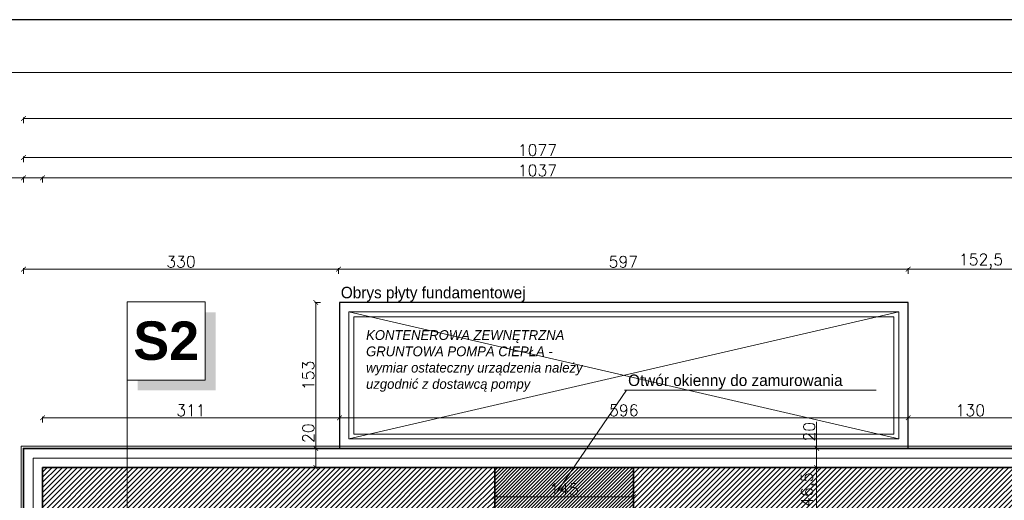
# Model space of a CAD drawing. Header units: millimetres. Extents: x -587 to 358276, y -26688 to 221215.
# Tile 158 of 256: x 8863 to 9895, y 11340 to 11844. Entities that reach past the tile are written whole.
import ezdxf
from ezdxf.lldxf.tags import DXFTag

# ---------------------------------------------------------------- set-up
doc = ezdxf.new("R2010")
doc.units = ezdxf.units.MM
doc.header["$MEASUREMENT"] = 0
doc.layers.add('a3', color=3, linetype='Continuous', lineweight=30, plot=False)
for name, color, linetype, lineweight in [('A_istniejące ściany', 7, 'Continuous', 35), ('A_izolacja', 5, 'Continuous', 9), ('A_projektowane sciany', 5, 'Continuous', 35), ('l.widokowa', 140, 'Continuous', 15), ('l.wypełnien', 253, 'Continuous', 5), ('linia opisowa', 175, 'Continuous', 9), ('Nowe_820-G Rysunki Obrazki_Nr_pióra__23', 7, 'Continuous', 15), ('wymiarowanie', 176, 'Continuous', 9)]:
    doc.layers.add(name, color=color, linetype=linetype, lineweight=lineweight)
doc.layers.add('tabelki opis', color=7, linetype='Continuous')
doc.styles.add('ROMANS', font='romans')
doc.styles.add('styl2', font='simplex.shx')
doc.linetypes.add('BATTING', pattern='A,0.00254,-2.54,[134,ltypeshp.shx,S=2.54,R=0,X=-2.54,Y=0],-5.08,[134,ltypeshp.shx,S=2.54,R=180,X=2.54,Y=0],-2.54', length=10.16254)
tags = doc.linetypes.add('ICAD_ISO03W100', pattern=[30, 12, -18]).pattern_tags.tags
tags[6:7] = [DXFTag(74, 4), DXFTag(75, 0), DXFTag(340, '0'), DXFTag(46, 1.0), DXFTag(50, 0.0), DXFTag(44, 0.0), DXFTag(45, 0.0)]
tags[4:5] = [DXFTag(74, 4), DXFTag(75, 0), DXFTag(340, '0'), DXFTag(46, 1.0), DXFTag(50, 0.0), DXFTag(44, 0.0), DXFTag(45, 0.0)]
doc.dimstyles.new('Skala 1-50', dxfattribs={"dimtxt": 12, "dimasz": 5, "dimexe": 1, "dimexo": 1, "dimgap": 1.5, "dimtad": 1, "dimdec": 1, "dimrnd": 0.5, "dimtxsty": 'styl2', "dimblk": 'ARCHTICK', "dimcen": 5, "dimadec": 0, "dimazin": 0, "dimtfac": 1, "dimtdec": 1, "dimtmove": 1, "dimatfit": 3, "dimldrblk": 'ARCHTICK', "dimfxl": 5, "dimfxlon": 1, "dimlwd": -1, "dimlwe": -1, "dimarcsym": 0})

# ---------------------------------------------------------------- blocks, each defined once
blk = doc.blocks.new('_ArchTick')
at = {"color": 0, "linetype": 'ByBlock', "const_width": 0.15}
blk.add_lwpolyline([(-0.5, -0.5), (0.5, 0.5)], dxfattribs=at)
blk = doc.blocks.new('*D3603')
at = {"layer": 'Defpoints', "color": 0}
for p in [(8618.8, 11374.8), (8887.2, 11374.8), (8867.2, 11260.4)]:
    blk.add_point(p, dxfattribs=at)
at = {"layer": 'wymiarowanie', "color": 0}
for p, q in [((8623.8, 11374.8), (8617.8, 11374.8)), ((8618.8, 11260.4), (8618.8, 11374.8)), ((8623.8, 11260.4), (8617.8, 11260.4))]:
    blk.add_line(p, q, dxfattribs=at)
at = {"layer": 'wymiarowanie', "color": 0, "xscale": 5, "yscale": 5, "zscale": 5}
for p, rotation in [((8618.8, 11374.8), 90), ((8618.8, 11260.4), 270)]:
    blk.add_blockref('_ArchTick', p, dxfattribs=dict(at, rotation=rotation))
at = {"layer": 'wymiarowanie', "color": 0, "insert": (8610.5, 11327.6), "char_height": 12, "attachment_point": 5, "rotation": 90, "style": 'styl2'}
blk.add_mtext('114,5', dxfattribs=at)
blk = doc.blocks.new('*D3604')
at = {"layer": 'Defpoints', "color": 0}
for p in [(8618.8, 11394.8), (8890.6, 11394.8), (8887.2, 11374.8)]:
    blk.add_point(p, dxfattribs=at)
at = {"layer": 'wymiarowanie', "color": 0}
for p, q in [((8618.8, 11394.8), (8618.8, 11428.3)), ((8623.8, 11394.8), (8617.8, 11394.8)), ((8618.8, 11374.8), (8618.8, 11394.8)), ((8623.8, 11374.8), (8617.8, 11374.8))]:
    blk.add_line(p, q, dxfattribs=at)
at = {"layer": 'wymiarowanie', "color": 0, "xscale": 5, "yscale": 5, "zscale": 5}
for p, rotation in [((8618.8, 11394.8), 90), ((8618.8, 11374.8), 270)]:
    blk.add_blockref('_ArchTick', p, dxfattribs=dict(at, rotation=rotation))
at = {"layer": 'wymiarowanie', "color": 0, "insert": (8611, 11418), "char_height": 12, "attachment_point": 5, "rotation": 90, "style": 'styl2'}
blk.add_mtext('20', dxfattribs=at)
blk = doc.blocks.new('*D3611')
at = {"layer": 'Defpoints', "color": 0}
for p in [(8887.2, 11678.3), (8867.2, 11374.8), (8887.2, 11374.8)]:
    blk.add_point(p, dxfattribs=at)
at = {"layer": 'wymiarowanie', "color": 0}
for p, q in [((8867.2, 11678.3), (8831.4, 11678.3)), ((8867.2, 11673.3), (8867.2, 11679.3)), ((8867.2, 11678.3), (8887.2, 11678.3)), ((8887.2, 11673.3), (8887.2, 11679.3))]:
    blk.add_line(p, q, dxfattribs=at)
at = {"layer": 'wymiarowanie', "color": 0, "xscale": 5, "yscale": 5, "zscale": 5, "rotation": 180}
blk.add_blockref('_ArchTick', (8867.2, 11678.3), dxfattribs=at)
at = {"layer": 'wymiarowanie', "color": 0, "xscale": 5, "yscale": 5, "zscale": 5}
blk.add_blockref('_ArchTick', (8887.2, 11678.3), dxfattribs=at)
at = {"layer": 'wymiarowanie', "color": 0, "insert": (8841.7, 11686.1), "char_height": 12, "attachment_point": 5, "style": 'styl2'}
blk.add_mtext('20', dxfattribs=at)
blk = doc.blocks.new('*D3612')
at = {"layer": 'Defpoints', "color": 0}
for p in [(9924.2, 11678.3), (8887.2, 11374.8), (9924.2, 11374.8)]:
    blk.add_point(p, dxfattribs=at)
at = {"layer": 'wymiarowanie', "color": 0}
for p, q in [((8887.2, 11673.3), (8887.2, 11679.3)), ((8887.2, 11678.3), (9924.2, 11678.3)), ((9924.2, 11673.3), (9924.2, 11679.3))]:
    blk.add_line(p, q, dxfattribs=at)
at = {"layer": 'wymiarowanie', "color": 0, "xscale": 5, "yscale": 5, "zscale": 5, "rotation": 180}
blk.add_blockref('_ArchTick', (8887.2, 11678.3), dxfattribs=at)
at = {"layer": 'wymiarowanie', "color": 0, "xscale": 5, "yscale": 5, "zscale": 5}
blk.add_blockref('_ArchTick', (9924.2, 11678.3), dxfattribs=at)
at = {"layer": 'wymiarowanie', "color": 0, "insert": (9405.7, 11686.1), "char_height": 12, "attachment_point": 5, "style": 'styl2'}
blk.add_mtext('1037', dxfattribs=at)
blk = doc.blocks.new('*D3622')
at = {"layer": 'Defpoints', "color": 0}
for p in [(9944.2, 11699.6), (8867.2, 11673.3), (9944.2, 11673.3)]:
    blk.add_point(p, dxfattribs=at)
at = {"layer": 'wymiarowanie', "color": 0}
for p, q in [((8867.2, 11694.6), (8867.2, 11700.6)), ((8867.2, 11699.6), (9944.2, 11699.6)), ((9944.2, 11694.6), (9944.2, 11700.6))]:
    blk.add_line(p, q, dxfattribs=at)
at = {"layer": 'wymiarowanie', "color": 0, "xscale": 5, "yscale": 5, "zscale": 5, "rotation": 180}
blk.add_blockref('_ArchTick', (8867.2, 11699.6), dxfattribs=at)
at = {"layer": 'wymiarowanie', "color": 0, "xscale": 5, "yscale": 5, "zscale": 5}
blk.add_blockref('_ArchTick', (9944.2, 11699.6), dxfattribs=at)
at = {"layer": 'wymiarowanie', "color": 0, "insert": (9405.7, 11707.4), "char_height": 12, "attachment_point": 5, "style": 'styl2'}
blk.add_mtext('1077', dxfattribs=at)
blk = doc.blocks.new('*D3630')
at = {"layer": 'Defpoints', "color": 0}
for p in [(11902.3, 11740.5), (8867.2, 11678.3), (11902.3, 11678.3)]:
    blk.add_point(p, dxfattribs=at)
at = {"layer": 'wymiarowanie', "color": 0}
for p, q in [((8867.2, 11735.5), (8867.2, 11741.5)), ((8867.2, 11740.5), (11902.3, 11740.5)), ((11902.3, 11735.5), (11902.3, 11741.5))]:
    blk.add_line(p, q, dxfattribs=at)
at = {"layer": 'wymiarowanie', "color": 0, "xscale": 5, "yscale": 5, "zscale": 5, "rotation": 180}
blk.add_blockref('_ArchTick', (8867.2, 11740.5), dxfattribs=at)
at = {"layer": 'wymiarowanie', "color": 0, "xscale": 5, "yscale": 5, "zscale": 5}
blk.add_blockref('_ArchTick', (11902.3, 11740.5), dxfattribs=at)
at = {"layer": 'wymiarowanie', "color": 0, "insert": (10384.8, 11748.3), "char_height": 12, "attachment_point": 5, "style": 'styl2'}
blk.add_mtext('3035', dxfattribs=at)
blk = doc.blocks.new('*D3769')
at = {"layer": 'Defpoints', "color": 0}
for p in [(9698.2, 11374.8), (9736.5, 11374.8), (9736.5, 11328.4)]:
    blk.add_point(p, dxfattribs=at)
at = {"layer": 'wymiarowanie', "color": 0}
for p, q in [((9703.2, 11374.8), (9697.2, 11374.8)), ((9698.2, 11328.4), (9698.2, 11374.8)), ((9703.2, 11328.4), (9697.2, 11328.4))]:
    blk.add_line(p, q, dxfattribs=at)
at = {"layer": 'wymiarowanie', "color": 0, "xscale": 5, "yscale": 5, "zscale": 5}
for p, rotation in [((9698.2, 11374.8), 90), ((9698.2, 11328.4), 270)]:
    blk.add_blockref('_ArchTick', p, dxfattribs=dict(at, rotation=rotation))
at = {"layer": 'wymiarowanie', "color": 0, "insert": (9689.9, 11351.6), "char_height": 12, "attachment_point": 5, "rotation": 90, "style": 'styl2'}
blk.add_mtext('46,5', dxfattribs=at)
blk = doc.blocks.new('*D3770')
at = {"layer": 'Defpoints', "color": 0}
for p in [(9698.2, 11394.8), (9727.1, 11394.8), (9736.5, 11374.8)]:
    blk.add_point(p, dxfattribs=at)
at = {"layer": 'wymiarowanie', "color": 0}
for p, q in [((9698.2, 11394.8), (9698.2, 11422.5)), ((9703.2, 11394.8), (9697.2, 11394.8)), ((9698.2, 11374.8), (9698.2, 11394.8)), ((9703.2, 11374.8), (9697.2, 11374.8))]:
    blk.add_line(p, q, dxfattribs=at)
at = {"layer": 'wymiarowanie', "color": 0, "xscale": 5, "yscale": 5, "zscale": 5}
for p, rotation in [((9698.2, 11394.8), 90), ((9698.2, 11374.8), 270)]:
    blk.add_blockref('_ArchTick', p, dxfattribs=dict(at, rotation=rotation))
at = {"layer": 'wymiarowanie', "color": 0, "insert": (9690.4, 11412.3), "char_height": 12, "attachment_point": 5, "rotation": 90, "style": 'styl2'}
blk.add_mtext('20', dxfattribs=at)
blk = doc.blocks.new('*D3838')
at = {"layer": 'Defpoints', "color": 0}
for p in [(9197.2, 11582.6), (8867.2, 11394.8), (9197.2, 11394.8)]:
    blk.add_point(p, dxfattribs=at)
at = {"layer": 'wymiarowanie', "color": 0}
for p, q in [((8867.2, 11577.6), (8867.2, 11583.6)), ((8867.2, 11582.6), (9197.2, 11582.6)), ((9197.2, 11577.6), (9197.2, 11583.6))]:
    blk.add_line(p, q, dxfattribs=at)
at = {"layer": 'wymiarowanie', "color": 0, "xscale": 5, "yscale": 5, "zscale": 5, "rotation": 180}
blk.add_blockref('_ArchTick', (8867.2, 11582.6), dxfattribs=at)
at = {"layer": 'wymiarowanie', "color": 0, "xscale": 5, "yscale": 5, "zscale": 5}
blk.add_blockref('_ArchTick', (9197.2, 11582.6), dxfattribs=at)
at = {"layer": 'wymiarowanie', "color": 0, "insert": (9032.2, 11590.4), "char_height": 12, "attachment_point": 5, "style": 'styl2'}
blk.add_mtext('330', dxfattribs=at)
blk = doc.blocks.new('*D3839')
at = {"layer": 'Defpoints', "color": 0}
for p in [(9794.2, 11582.6), (9794.2, 11547.8), (9197.2, 11394.8)]:
    blk.add_point(p, dxfattribs=at)
at = {"layer": 'wymiarowanie', "color": 0}
for p, q in [((9197.2, 11577.6), (9197.2, 11583.6)), ((9197.2, 11582.6), (9794.2, 11582.6)), ((9794.2, 11577.6), (9794.2, 11583.6))]:
    blk.add_line(p, q, dxfattribs=at)
at = {"layer": 'wymiarowanie', "color": 0, "xscale": 5, "yscale": 5, "zscale": 5, "rotation": 180}
blk.add_blockref('_ArchTick', (9197.2, 11582.6), dxfattribs=at)
at = {"layer": 'wymiarowanie', "color": 0, "xscale": 5, "yscale": 5, "zscale": 5}
blk.add_blockref('_ArchTick', (9794.2, 11582.6), dxfattribs=at)
at = {"layer": 'wymiarowanie', "color": 0, "insert": (9495.7, 11590.4), "char_height": 12, "attachment_point": 5, "style": 'styl2'}
blk.add_mtext('597', dxfattribs=at)
blk = doc.blocks.new('*D3840')
at = {"layer": 'Defpoints', "color": 0}
for p in [(9946.7, 11582.6), (9794.2, 11547.8), (9946.7, 11540.6)]:
    blk.add_point(p, dxfattribs=at)
at = {"layer": 'wymiarowanie', "color": 0}
for p, q in [((9794.2, 11577.6), (9794.2, 11583.6)), ((9794.2, 11582.6), (9946.7, 11582.6)), ((9946.7, 11577.6), (9946.7, 11583.6))]:
    blk.add_line(p, q, dxfattribs=at)
at = {"layer": 'wymiarowanie', "color": 0, "xscale": 5, "yscale": 5, "zscale": 5, "rotation": 180}
blk.add_blockref('_ArchTick', (9794.2, 11582.6), dxfattribs=at)
at = {"layer": 'wymiarowanie', "color": 0, "xscale": 5, "yscale": 5, "zscale": 5}
blk.add_blockref('_ArchTick', (9946.7, 11582.6), dxfattribs=at)
at = {"layer": 'wymiarowanie', "color": 0, "insert": (9870.4, 11590.9), "char_height": 12, "attachment_point": 5, "style": 'styl2'}
blk.add_mtext('152,5', dxfattribs=at)
blk = doc.blocks.new('*D3852')
at = {"layer": 'Defpoints', "color": 0}
for p in [(9506.2, 11344.1), (9360.9, 11329.6), (9506.2, 11329.6)]:
    blk.add_point(p, dxfattribs=at)
at = {"layer": 'wymiarowanie', "color": 0}
for p, q in [((9360.9, 11339.1), (9360.9, 11345.1)), ((9360.9, 11344.1), (9506.2, 11344.1)), ((9506.2, 11339.1), (9506.2, 11345.1))]:
    blk.add_line(p, q, dxfattribs=at)
at = {"layer": 'wymiarowanie', "color": 0, "xscale": 5, "yscale": 5, "zscale": 5, "rotation": 180}
blk.add_blockref('_ArchTick', (9360.9, 11344.1), dxfattribs=at)
at = {"layer": 'wymiarowanie', "color": 0, "xscale": 5, "yscale": 5, "zscale": 5}
blk.add_blockref('_ArchTick', (9506.2, 11344.1), dxfattribs=at)
at = {"layer": 'wymiarowanie', "color": 0, "insert": (9433.6, 11351.9), "char_height": 12, "attachment_point": 5, "style": 'styl2'}
blk.add_mtext('145', dxfattribs=at)
blk = doc.blocks.new('*D4297')
at = {"layer": 'Defpoints', "color": 0}
for p in [(9198.2, 11547.8), (9173.4, 11394.8), (9198.2, 11394.8)]:
    blk.add_point(p, dxfattribs=at)
at = {"layer": 'wymiarowanie', "color": 0}
for p, q in [((9178.4, 11547.8), (9172.4, 11547.8)), ((9173.4, 11547.8), (9173.4, 11394.8)), ((9178.4, 11394.8), (9172.4, 11394.8))]:
    blk.add_line(p, q, dxfattribs=at)
at = {"layer": 'wymiarowanie', "color": 0, "xscale": 5, "yscale": 5, "zscale": 5}
for p, rotation in [((9173.4, 11547.8), 90), ((9173.4, 11394.8), 270)]:
    blk.add_blockref('_ArchTick', p, dxfattribs=dict(at, rotation=rotation))
at = {"layer": 'wymiarowanie', "color": 0, "insert": (9165.6, 11471.3), "char_height": 12, "attachment_point": 5, "rotation": 90, "style": 'styl2'}
blk.add_mtext('153', dxfattribs=at)
blk = doc.blocks.new('*D4298')
at = {"layer": 'Defpoints', "color": 0}
for p in [(9198.2, 11426.9), (9198.2, 11410.9), (8887.2, 11390.9)]:
    blk.add_point(p, dxfattribs=at)
at = {"layer": 'wymiarowanie', "color": 0}
for p, q in [((8887.2, 11421.9), (8887.2, 11427.9)), ((8887.2, 11426.9), (9198.2, 11426.9)), ((9198.2, 11421.9), (9198.2, 11427.9))]:
    blk.add_line(p, q, dxfattribs=at)
at = {"layer": 'wymiarowanie', "color": 0, "xscale": 5, "yscale": 5, "zscale": 5, "rotation": 180}
blk.add_blockref('_ArchTick', (8887.2, 11426.9), dxfattribs=at)
at = {"layer": 'wymiarowanie', "color": 0, "xscale": 5, "yscale": 5, "zscale": 5}
blk.add_blockref('_ArchTick', (9198.2, 11426.9), dxfattribs=at)
at = {"layer": 'wymiarowanie', "color": 0, "insert": (9042.7, 11434.7), "char_height": 12, "attachment_point": 5, "style": 'styl2'}
blk.add_mtext('311', dxfattribs=at)
blk = doc.blocks.new('*D4299')
at = {"layer": 'Defpoints', "color": 0}
for p in [(9794.2, 11426.9), (9198.2, 11410.9), (9794.2, 11410.9)]:
    blk.add_point(p, dxfattribs=at)
at = {"layer": 'wymiarowanie', "color": 0}
for p, q in [((9198.2, 11421.9), (9198.2, 11427.9)), ((9198.2, 11426.9), (9794.2, 11426.9)), ((9794.2, 11421.9), (9794.2, 11427.9))]:
    blk.add_line(p, q, dxfattribs=at)
at = {"layer": 'wymiarowanie', "color": 0, "xscale": 5, "yscale": 5, "zscale": 5, "rotation": 180}
blk.add_blockref('_ArchTick', (9198.2, 11426.9), dxfattribs=at)
at = {"layer": 'wymiarowanie', "color": 0, "xscale": 5, "yscale": 5, "zscale": 5}
blk.add_blockref('_ArchTick', (9794.2, 11426.9), dxfattribs=at)
at = {"layer": 'wymiarowanie', "color": 0, "insert": (9496.2, 11434.7), "char_height": 12, "attachment_point": 5, "style": 'styl2'}
blk.add_mtext('596', dxfattribs=at)
blk = doc.blocks.new('*D4300')
at = {"layer": 'Defpoints', "color": 0}
for p in [(9924.2, 11426.9), (9794.2, 11410.9), (9924.2, 11390.9)]:
    blk.add_point(p, dxfattribs=at)
at = {"layer": 'wymiarowanie', "color": 0}
for p, q in [((9794.2, 11421.9), (9794.2, 11427.9)), ((9794.2, 11426.9), (9924.2, 11426.9)), ((9924.2, 11421.9), (9924.2, 11427.9))]:
    blk.add_line(p, q, dxfattribs=at)
at = {"layer": 'wymiarowanie', "color": 0, "xscale": 5, "yscale": 5, "zscale": 5, "rotation": 180}
blk.add_blockref('_ArchTick', (9794.2, 11426.9), dxfattribs=at)
at = {"layer": 'wymiarowanie', "color": 0, "xscale": 5, "yscale": 5, "zscale": 5}
blk.add_blockref('_ArchTick', (9924.2, 11426.9), dxfattribs=at)
at = {"layer": 'wymiarowanie', "color": 0, "insert": (9859.2, 11434.7), "char_height": 12, "attachment_point": 5, "style": 'styl2'}
blk.add_mtext('130', dxfattribs=at)
blk = doc.blocks.new('*D4302')
at = {"layer": 'Defpoints', "color": 0}
for p in [(9188.6, 11394.8), (9173.4, 11374.8), (9188.6, 11374.8)]:
    blk.add_point(p, dxfattribs=at)
at = {"layer": 'wymiarowanie', "color": 0}
for p, q in [((9173.4, 11394.8), (9173.4, 11421)), ((9178.4, 11394.8), (9172.4, 11394.8)), ((9173.4, 11394.8), (9173.4, 11374.8)), ((9178.4, 11374.8), (9172.4, 11374.8))]:
    blk.add_line(p, q, dxfattribs=at)
at = {"layer": 'wymiarowanie', "color": 0, "xscale": 5, "yscale": 5, "zscale": 5}
for p, rotation in [((9173.4, 11394.8), 90), ((9173.4, 11374.8), 270)]:
    blk.add_blockref('_ArchTick', p, dxfattribs=dict(at, rotation=rotation))
at = {"layer": 'wymiarowanie', "color": 0, "insert": (9165.6, 11410.8), "char_height": 12, "attachment_point": 5, "rotation": 90, "style": 'styl2'}
blk.add_mtext('20', dxfattribs=at)

msp = doc.modelspace()

# ---------------------------------------------------------------- hatches: boundary and pattern name
at = {"layer": 'l.wypełnien'}
h = msp.add_hatch(dxfattribs=at)
h.set_pattern_fill('ANSI31', color=256, scale=30, style=0)
h.set_pattern_definition([(45, (0, 6.0705), (-2.6516504, 2.6516504), [])])
edge = h.paths.add_edge_path()
edge.add_line((8932.19, 10926.77), (8932.19, 10984.74))
edge.add_line((8932.19, 10984.74), (8932.19, 11029.24))
edge.add_line((8932.19, 11029.24), (8932.19, 11092.62))
edge.add_line((8932.19, 11092.62), (8932.19, 11096.12))
edge.add_line((8932.19, 11096.12), (8887.19, 11096.12))
edge.add_line((8887.19, 11096.12), (8887.19, 10926.77))
edge.add_line((8887.19, 10926.77), (8932.19, 10926.77))
h.paths.add_polyline_path([(9644.52, 11101.7), (9645.19, 11101.7), (9645.19, 11328.39), (9879.19, 11328.39), (9879.19, 11240.39), (9924.19, 11240.39), (9924.19, 11374.77), (9592.09, 11374.77), (9506.19, 11374.77), (9506.19, 11329.59), (9604.19, 11329.59), (9604.19, 11101.7)])
h.paths.add_polyline_path([(8887.19, 10692.11), (8932.19, 10692.11), (8932.19, 10800.59), (9246.19, 10800.59), (9246.19, 10839.59), (9259.19, 10839.59), (9259.19, 10913.09), (9235.19, 10913.09), (9235.19, 10839.59), (8932.19, 10839.59), (8932.19, 10926.77), (8887.19, 10926.77)])
h.paths.add_polyline_path([(8975.77, 11329.59), (9235.19, 11329.59), (9259.19, 11329.59), (9360.94, 11329.59), (9360.94, 11374.77), (8975.77, 11374.77)])
h.paths.add_polyline_path([(8887.19, 11374.77), (8887.19, 11242.37), (8907.93, 11242.37), (8932.19, 11242.37), (8932.19, 11329.59), (8975.77, 11329.59), (8975.77, 11374.77)])
h.paths.add_polyline_path([(9604.19, 11101.7), (9644.52, 11101.7), (9644.52, 11096.13), (9645.19, 11096.13), (9645.19, 11011.5), (9612.19, 11011.5), (9612.19, 11024.5), (9604.19, 11024.5)])
h.paths.add_polyline_path([(9924.19, 11101.7), (9924.19, 11164.96), (9879.19, 11164.96), (9879.19, 11101.7)])
h.paths.add_polyline_path([(9246.19, 10839.59), (9246.19, 10800.59), (9266.19, 10800.59), (9266.19, 10839.59)])
h.paths.add_polyline_path([(9879.19, 11084.56), (9924.19, 11084.66), (9924.19, 11101.7), (9879.19, 11101.7)])
h.paths.add_polyline_path([(9259.19, 10913.09), (9259.19, 10933.09), (9250.18, 10933.09), (9235.19, 10933.09), (9235.19, 10913.09)])
h.paths.add_polyline_path([(9235.19, 11078.39), (9235.19, 11058.39), (9259.19, 11058.39), (9259.19, 11078.39)])
h.paths.add_polyline_path([(9235.19, 11035.09), (9250.18, 11035.09), (9259.19, 11035.09), (9259.19, 11041.22), (9259.19, 11055.09), (9235.19, 11055.09)])
h.paths.add_polyline_path([(9235.19, 11329.59), (9235.19, 11309.59), (9259.19, 11309.59), (9259.19, 11329.59)])
h.paths.add_polyline_path([(9235.19, 11192.99), (9259.19, 11192.99), (9259.19, 11192.99), (9259.19, 11197.59), (9259.19, 11205.59), (9259.19, 11205.59), (9235.19, 11205.59), (9235.19, 11197.59)])
h.paths.add_polyline_path([(9235.19, 11180.39), (9247.19, 11180.39), (9259.19, 11180.39), (9259.19, 11180.39), (9259.19, 11192.99), (9259.19, 11192.99), (9235.19, 11192.99), (9235.19, 11180.39)])
h.paths.add_polyline_path([(9259.19, 11055.09), (9259.19, 11057.99), (9259.19, 11058.39), (9235.19, 11058.39), (9235.19, 11055.09), (9259.19, 11055.09)])
h = msp.add_hatch(dxfattribs=at)
h.set_pattern_fill('ANSI31', color=5, scale=20, style=0)
h.set_pattern_definition([(45, (0, 6.0705), (-1.76776695, 1.76776695), [])])
h.paths.add_polyline_path([(9360.94, 11329.59), (9360.94, 11374.77), (9502.09, 11374.77), (9506.19, 11374.77), (9506.19, 11329.59), (9392.19, 11329.59), (9392.19, 11316.59), (9392.19, 11192.59), (9384.19, 11192.59), (9384.19, 11197.59), (9371.19, 11197.59), (9371.19, 11205.59), (9384.19, 11205.59), (9384.19, 11329.59)])
h.paths.add_polyline_path([(9181.19, 11197.59), (9235.19, 11197.59), (9235.19, 11205.59), (9189.19, 11205.59), (9189.19, 11329.59), (9181.19, 11329.59), (9181.19, 11197.59)])
h.paths.add_polyline_path([(9259.19, 11197.59), (9269.19, 11197.59), (9269.19, 11205.59), (9259.19, 11205.59)])
at = {"layer": 'linia opisowa'}
msp.add_hatch(color=256, dxfattribs=at).paths.add_polyline_path([(9068.63, 11537.47), (9057.7, 11537.47), (9057.7, 11466.45), (8986.69, 11466.45), (8986.69, 11455.53), (9068.63, 11455.53)])

# ---------------------------------------------------------------- linework, layer by layer
at = {"layer": 'a3'}
msp.add_lwpolyline([(13075.31, 8874.01), (13075.31, 11844.01), (7575.31, 11844.01), (7575.31, 8874.01), (13075.31, 8874.01)], dxfattribs=at)
at = {"layer": 'A_istniejące ściany', "color": 7}
for points in [[(9360.94, 11374.77), (8887.19, 11374.77)], [(8887.19, 11374.77), (8887.19, 11242.37)], [(9360.94, 11329.59), (9360.94, 11374.77)], [(9592.09, 11374.77), (9502.09, 11374.77)], [(9506.19, 11374.77), (9506.19, 11329.59)], [(9924.19, 11374.77), (9592.09, 11374.77)]]:
    msp.add_lwpolyline(points, dxfattribs=at)
at = {"layer": 'A_izolacja', "lineweight": 35}
msp.add_lwpolyline([(9510.08, 11394.77), (8867.19, 11394.77), (8867.19, 11240.37)], dxfattribs=at)
at = {"layer": 'A_izolacja', "color": 5, "lineweight": 35}
msp.add_lwpolyline([(9944.19, 11238.39), (9944.19, 11394.77), (9510.08, 11394.77)], dxfattribs=at)
at = {"layer": 'A_izolacja', "linetype": 'BATTING'}
msp.add_lwpolyline([(9924.19, 11384.77), (8877.19, 11384.77), (8877.19, 11242.37)], dxfattribs=at)
at = {"layer": 'A_projektowane sciany', "color": 7, "ltscale": 0.3}
msp.add_lwpolyline([(9360.94, 11374.77), (9502.09, 11374.77)], dxfattribs=at)
at = {"layer": 'l.widokowa', "color": 5, "linetype": 'ICAD_ISO03W100'}
for p, q in [((9208.19, 11537.77), (9784.19, 11404.77)), ((9208.19, 11404.77), (9784.19, 11537.77))]:
    msp.add_line(p, q, dxfattribs=at)
at = {"layer": 'l.widokowa', "color": 5, "linetype": 'ICAD_ISO03W100', "lineweight": 30, "ltscale": 0.3}
msp.add_lwpolyline([(9198.19, 11394.77), (9794.19, 11394.77), (9794.19, 11547.77), (9198.19, 11547.77), (9198.19, 11394.77), (9794.19, 11394.77)], dxfattribs=at)
at = {"layer": 'l.widokowa', "color": 5}
for points in [[(9784.19, 11404.77), (9784.19, 11537.77), (9208.19, 11537.77), (9208.19, 11404.77)], [(9779.19, 11409.77), (9779.19, 11532.77), (9213.19, 11532.77), (9213.19, 11409.77)]]:
    msp.add_lwpolyline(points, close=True, dxfattribs=at)
msp.add_lwpolyline([(9946.69, 11397.27), (8864.69, 11397.27), (8864.69, 9723.15), (11904.83, 9723.15), (11904.83, 11403.07), (11103.75, 11403.07), (11103.75, 10862.39)], dxfattribs=at)
at = {"layer": 'linia opisowa'}
for points in [[(8975.77, 11466.45), (9057.7, 11466.45), (9057.7, 11548.39), (8975.77, 11548.39), (8975.77, 11466.45)], [(8975.77, 11469.51), (8975.77, 11329.59)]]:
    msp.add_lwpolyline(points, dxfattribs=at)
at = {"layer": 'Nowe_820-G Rysunki Obrazki_Nr_pióra__23', "color": 7, "linetype": 'Continuous', "lineweight": 15}
msp.add_lwpolyline([(9360.94, 11360.38), (9360.94, 11348.53)], dxfattribs=at)
at = {"layer": 'wymiarowanie'}
for p, q in [((9425.9, 11348.81), (9499.12, 11455.87)), ((9496.82, 11455.87), (9760.48, 11455.87))]:
    msp.add_line(p, q, dxfattribs=at)
at = {"layer": 'wymiarowanie', "color": 7}
msp.add_lwpolyline([(13026.2, 8917.05), (13026.2, 11788.83), (7624.42, 11788.83), (7624.42, 8917.05)], close=True, dxfattribs=at)

# ---------------------------------------------------------------- texts
at = {"layer": 'linia opisowa', "insert": (9016.73, 11507.42), "char_height": 40.3278, "width": 2301.0392, "attachment_point": 5, "rotation": 359.89307}
msp.add_mtext('{\\fArial|b1|i0|c238|p34;S2}', dxfattribs=at)
at = {"layer": 'tabelki opis', "color": 5, "insert": (9226.15, 11518.71), "char_height": 10.24, "width": 257.7415, "attachment_point": 1}
msp.add_mtext('\\pxql;{\\fCentury Gothic|b0|i1|c238|p34;KONTENEROWA ZEWNĘTRZNA GRUNTOWA POMPA CIEPŁA - \\Pwymiar ostateczny urządzenia należy uzgodnić z dostawcą pompy}', dxfattribs=at)
at = {"layer": 'wymiarowanie', "color": 6, "linetype": 'Continuous', "char_height": 12, "width": 327.6277, "attachment_point": 3, "style": 'ROMANS'}
for s, insert in [('\\pxql;{\\fCentury Gothic|b0|i0|c238|p0;\\C256;Obrys płyty fundamentowej\\P\\P }', (9527.34, 11564.12)), ('\\pxql;{\\fCentury Gothic|b0|i0|c238|p0;\\C256;Otwór okienny do zamurowania\\P\\P }', (9828.28, 11472.22))]:
    msp.add_mtext(s, dxfattribs=dict(at, insert=insert))

# ---------------------------------------------------------------- dimensions: what is measured, and where the dimension line sits
at = {"layer": 'wymiarowanie'}
for base, p1, p2, picture, middle in [((11902.33, 11740.54), (8867.19, 11678.32), (11902.33, 11678.32), '*D3630', (10384.76, 11748.35)), ((9924.19, 11678.32), (8887.19, 11374.77), (9924.19, 11374.77), '*D3612', (9405.69, 11686.12)), ((9197.19, 11582.57), (8867.19, 11394.77), (9197.19, 11394.77), '*D3838', (9032.19, 11590.37)), ((9794.19, 11582.57), (9197.19, 11394.77), (9794.19, 11547.77), '*D3839', (9495.69, 11590.37)), ((9946.69, 11582.57), (9794.19, 11547.77), (9946.69, 11540.57), '*D3840', (9870.44, 11590.92)), ((9198.19, 11426.91), (8887.19, 11390.95), (9198.19, 11410.95), '*D4298', (9042.69, 11434.71)), ((9794.19, 11426.91), (9198.19, 11410.95), (9794.19, 11410.95), '*D4299', (9496.19, 11434.71)), ((9924.19, 11426.91), (9794.19, 11410.95), (9924.19, 11390.95), '*D4300', (9859.19, 11434.71)), ((9506.1855, 11344.1344), (9360.9388, 11329.5934), (9506.1855, 11329.5934), '*D3852', (9433.5621, 11351.9362))]:
    dim = msp.add_linear_dim(base=base, p1=p1, p2=p2, dimstyle='Skala 1-50', dxfattribs=at)
    dim.commit()
    dim.dimension.update_dxf_attribs({"geometry": picture, "text_midpoint": middle})
dim = msp.add_aligned_dim(p1=(8867.19, 11673.32), p2=(9944.19, 11673.32), distance=26.25, dimstyle='Skala 1-50', dxfattribs=at)
dim.commit()
dim.dimension.update_dxf_attribs({"geometry": '*D3622', "text_midpoint": (9405.69, 11707.37)})
dim = msp.add_linear_dim(base=(8887.19, 11678.32), p1=(8867.19, 11374.77), p2=(8887.19, 11374.77), dimstyle='Skala 1-50', dxfattribs=at)
dim.commit()
dim.dimension.update_dxf_attribs({"geometry": '*D3611', "text_midpoint": (8841.69, 11678.84), "dimtype": 160})
for base, p1, p2, picture, middle in [((9173.45, 11394.77), (9198.19, 11547.77), (9198.19, 11394.77), '*D4297', (9165.64, 11471.27)), ((9698.22, 11374.77), (9736.51, 11328.39), (9736.51, 11374.77), '*D3769', (9689.87, 11351.58))]:
    dim = msp.add_linear_dim(base=base, p1=p1, p2=p2, angle=90, dimstyle='Skala 1-50', dxfattribs=at)
    dim.commit()
    dim.dimension.update_dxf_attribs({"geometry": picture, "text_midpoint": middle})
for base, p1, p2, picture, middle in [((8618.8, 11394.77), (8887.19, 11374.77), (8890.63, 11394.77), '*D3604', (8621.53, 11418.04)), ((9173.45, 11374.77), (9188.63, 11394.77), (9188.63, 11374.77), '*D4302', (9173.45, 11410.76)), ((9698.22, 11394.77), (9736.51, 11374.77), (9727.13, 11394.77), '*D3770', (9698.28, 11412.26)), ((8618.8, 11374.77), (8867.19, 11260.37), (8887.19, 11374.77), '*D3603', (8618.8, 11327.64))]:
    dim = msp.add_linear_dim(base=base, p1=p1, p2=p2, angle=90, dimstyle='Skala 1-50', dxfattribs=at)
    dim.commit()
    dim.dimension.update_dxf_attribs({"geometry": picture, "text_midpoint": middle, "dimtype": 160})

doc.saveas('drawing.dxf')
